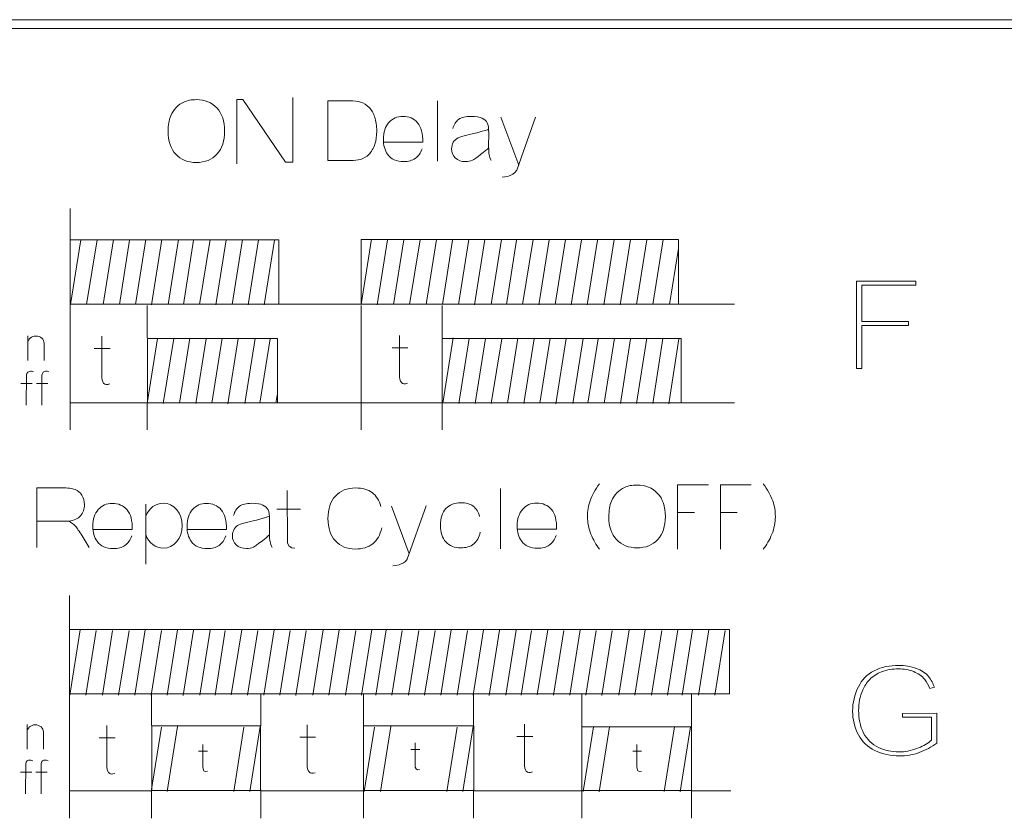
# Model space of a CAD drawing. Header units: millimetres. Extents: x 5 to 192, y 9 to 98.
# Tile 12 of 52: x 27 to 44, y 55 to 69. Entities that reach past the tile are written whole.
import ezdxf

# ---------------------------------------------------------------- set-up
doc = ezdxf.new("R2010")
doc.units = ezdxf.units.MM
doc.header["$MEASUREMENT"] = 0
doc.layers.add('Vrstva 1', color=7, linetype='Continuous')

msp = doc.modelspace()

# ---------------------------------------------------------------- linework, layer by layer
at = {"layer": 'Vrstva 1', "color": 250, "lineweight": 5}
for points in [[(22.596, 69.143), (22.596, 69.143), (77.734, 69.143), (77.734, 69.143)], [(22.619, 68.988), (22.619, 68.988), (77.756, 68.988), (77.756, 68.988)], [(34.202, 67.733), (34.202, 67.733), (34.202, 66.686), (34.202, 66.686)], [(35.3, 67.447), (35.3, 67.447), (35.612, 66.617), (35.612, 66.617)], [(27.817, 65.865), (27.817, 65.865), (27.817, 65.325), (27.817, 65.325)], [(28.003, 65.319), (28.003, 65.319), (27.824, 64.194), (27.824, 64.194)], [(28.287, 65.319), (28.287, 65.319), (28.102, 64.193), (28.102, 64.193)], [(28.568, 65.327), (28.568, 65.327), (28.388, 64.196), (28.388, 64.196)], [(28.849, 65.314), (28.849, 65.314), (28.671, 64.194), (28.671, 64.194)], [(29.13, 65.327), (29.13, 65.327), (28.95, 64.196), (28.95, 64.196)], [(29.408, 65.323), (29.408, 65.323), (29.228, 64.189), (29.228, 64.189)], [(29.699, 65.323), (29.699, 65.323), (29.52, 64.194), (29.52, 64.194)], [(29.961, 65.314), (29.961, 65.314), (29.784, 64.195), (29.784, 64.195)], [(30.247, 65.327), (30.247, 65.327), (30.063, 64.197), (30.063, 64.197)], [(30.525, 65.319), (30.525, 65.319), (30.347, 64.192), (30.347, 64.192)], [(30.81, 65.327), (30.81, 65.327), (30.63, 64.193), (30.63, 64.193)], [(31.087, 65.319), (31.087, 65.319), (30.909, 64.192), (30.909, 64.192)], [(31.365, 65.314), (31.365, 65.314), (31.187, 64.189), (31.187, 64.189)], [(33.054, 65.331), (33.054, 65.331), (32.874, 64.196), (32.874, 64.196)], [(33.331, 65.319), (33.331, 65.319), (33.152, 64.192), (33.152, 64.192)], [(33.617, 65.319), (33.617, 65.319), (33.438, 64.194), (33.438, 64.194)], [(33.901, 65.319), (33.901, 65.319), (33.716, 64.193), (33.716, 64.193)], [(34.181, 65.327), (34.181, 65.327), (34.002, 64.196), (34.002, 64.196)], [(34.462, 65.314), (34.462, 65.314), (34.285, 64.194), (34.285, 64.194)], [(34.743, 65.327), (34.743, 65.327), (34.564, 64.196), (34.564, 64.196)], [(35.022, 65.323), (35.022, 65.323), (34.842, 64.189), (34.842, 64.189)], [(35.313, 65.323), (35.313, 65.323), (35.133, 64.194), (35.133, 64.194)], [(35.575, 65.314), (35.575, 65.314), (35.398, 64.195), (35.398, 64.195)], [(35.861, 65.327), (35.861, 65.327), (35.677, 64.197), (35.677, 64.197)], [(36.139, 65.319), (36.139, 65.319), (35.961, 64.192), (35.961, 64.192)], [(36.423, 65.327), (36.423, 65.327), (36.244, 64.193), (36.244, 64.193)], [(36.701, 65.319), (36.701, 65.319), (36.523, 64.192), (36.523, 64.192)], [(36.979, 65.314), (36.979, 65.314), (36.801, 64.189), (36.801, 64.189)], [(37.272, 65.327), (37.272, 65.327), (37.093, 64.192), (37.093, 64.192)], [(37.553, 65.327), (37.553, 65.327), (37.374, 64.192), (37.374, 64.192)], [(37.84, 65.319), (37.84, 65.319), (37.661, 64.193), (37.661, 64.193)], [(38.12, 65.327), (38.12, 65.327), (37.941, 64.196), (37.941, 64.196)], [(38.387, 65.17), (38.387, 65.17), (38.231, 64.193), (38.231, 64.193)], [(27.817, 64.202), (27.817, 64.202), (27.817, 62.019), (27.817, 62.019)], [(29.157, 64.18), (29.157, 64.18), (29.157, 63.618), (29.157, 63.618)], [(31.446, 64.203), (31.446, 64.203), (32.873, 64.203), (32.873, 64.203)], [(32.872, 64.18), (32.872, 64.18), (32.872, 62.019), (32.872, 62.019)], [(34.282, 64.18), (34.282, 64.18), (34.282, 63.614), (34.282, 63.614)], [(38.387, 64.203), (38.387, 64.203), (39.359, 64.203), (39.359, 64.203)], [(27.08, 63.651), (27.08, 63.651), (27.08, 63.222), (27.08, 63.222)], [(27.363, 63.524), (27.363, 63.524), (27.363, 63.222), (27.363, 63.222)], [(29.333, 63.602), (29.333, 63.602), (29.155, 62.477), (29.155, 62.477)], [(29.617, 63.602), (29.617, 63.602), (29.433, 62.476), (29.433, 62.476)], [(29.898, 63.61), (29.898, 63.61), (29.719, 62.479), (29.719, 62.479)], [(30.179, 63.597), (30.179, 63.597), (30.001, 62.477), (30.001, 62.477)], [(30.46, 63.61), (30.46, 63.61), (30.281, 62.479), (30.281, 62.479)], [(30.738, 63.606), (30.738, 63.606), (30.558, 62.472), (30.558, 62.472)], [(31.029, 63.606), (31.029, 63.606), (30.85, 62.477), (30.85, 62.477)], [(31.292, 63.597), (31.292, 63.597), (31.115, 62.478), (31.115, 62.478)], [(34.471, 63.614), (34.471, 63.614), (34.291, 62.479), (34.291, 62.479)], [(34.748, 63.602), (34.748, 63.602), (34.569, 62.475), (34.569, 62.475)], [(35.034, 63.602), (35.034, 63.602), (34.855, 62.477), (34.855, 62.477)], [(35.318, 63.601), (35.318, 63.601), (35.133, 62.475), (35.133, 62.475)], [(35.598, 63.61), (35.598, 63.61), (35.419, 62.479), (35.419, 62.479)], [(35.879, 63.597), (35.879, 63.597), (35.702, 62.477), (35.702, 62.477)], [(36.16, 63.61), (36.16, 63.61), (35.981, 62.479), (35.981, 62.479)], [(36.438, 63.606), (36.438, 63.606), (36.259, 62.472), (36.259, 62.472)], [(36.73, 63.606), (36.73, 63.606), (36.55, 62.477), (36.55, 62.477)], [(36.992, 63.597), (36.992, 63.597), (36.815, 62.478), (36.815, 62.478)], [(37.278, 63.61), (37.278, 63.61), (37.094, 62.48), (37.094, 62.48)], [(37.556, 63.601), (37.556, 63.601), (37.378, 62.475), (37.378, 62.475)], [(37.84, 63.61), (37.84, 63.61), (37.661, 62.476), (37.661, 62.476)], [(38.118, 63.602), (38.118, 63.602), (37.94, 62.475), (37.94, 62.475)], [(38.396, 63.597), (38.396, 63.597), (38.218, 62.472), (38.218, 62.472)], [(28.235, 63.432), (28.235, 63.432), (28.511, 63.432), (28.511, 63.432)], [(33.41, 63.444), (33.41, 63.444), (33.686, 63.444), (33.686, 63.444)], [(26.962, 62.822), (26.962, 62.822), (27.159, 62.822), (27.159, 62.822)], [(27.232, 62.822), (27.232, 62.822), (27.429, 62.822), (27.429, 62.822)], [(27.828, 62.485), (27.828, 62.485), (29.158, 62.485), (29.158, 62.485)], [(29.157, 62.495), (29.157, 62.495), (29.157, 62.019), (29.157, 62.019)], [(31.416, 62.617), (31.416, 62.617), (31.393, 62.48), (31.393, 62.48)], [(31.417, 62.485), (31.417, 62.485), (34.288, 62.485), (34.288, 62.485)], [(34.282, 62.486), (34.282, 62.486), (34.282, 62.019), (34.282, 62.019)], [(38.448, 62.485), (38.448, 62.485), (39.359, 62.485), (39.359, 62.485)], [(35.295, 60.998), (35.295, 60.998), (35.295, 59.951), (35.295, 59.951)], [(29.13, 60.726), (29.13, 60.726), (29.13, 59.682), (29.13, 59.682)], [(31.408, 60.638), (31.408, 60.638), (31.822, 60.638), (31.822, 60.638)], [(33.398, 60.693), (33.398, 60.693), (33.709, 59.864), (33.709, 59.864)], [(38.374, 60.581), (38.374, 60.581), (38.666, 60.581), (38.666, 60.581)], [(39.116, 60.581), (39.116, 60.581), (39.408, 60.581), (39.408, 60.581)], [(27.803, 60.43), (27.803, 60.43), (27.243, 60.43), (27.243, 60.43)], [(27.805, 59.141), (27.805, 59.141), (27.805, 58.557), (27.805, 58.557)], [(27.993, 58.545), (27.993, 58.545), (27.813, 57.41), (27.813, 57.41)], [(28.27, 58.533), (28.27, 58.533), (28.091, 57.406), (28.091, 57.406)], [(28.555, 58.533), (28.555, 58.533), (28.377, 57.408), (28.377, 57.408)], [(28.839, 58.533), (28.839, 58.533), (28.655, 57.407), (28.655, 57.407)], [(29.12, 58.541), (29.12, 58.541), (28.94, 57.41), (28.94, 57.41)], [(29.401, 58.529), (29.401, 58.529), (29.223, 57.408), (29.223, 57.408)], [(29.682, 58.541), (29.682, 58.541), (29.502, 57.41), (29.502, 57.41)], [(29.96, 58.537), (29.96, 58.537), (29.78, 57.403), (29.78, 57.403)], [(30.251, 58.537), (30.251, 58.537), (30.072, 57.408), (30.072, 57.408)], [(30.513, 58.529), (30.513, 58.529), (30.336, 57.409), (30.336, 57.409)], [(30.8, 58.541), (30.8, 58.541), (30.615, 57.411), (30.615, 57.411)], [(31.078, 58.533), (31.078, 58.533), (30.899, 57.406), (30.899, 57.406)], [(31.362, 58.541), (31.362, 58.541), (31.183, 57.407), (31.183, 57.407)], [(31.639, 58.533), (31.639, 58.533), (31.461, 57.406), (31.461, 57.406)], [(31.918, 58.529), (31.918, 58.529), (31.74, 57.403), (31.74, 57.403)], [(32.211, 58.541), (32.211, 58.541), (32.031, 57.406), (32.031, 57.406)], [(32.492, 58.541), (32.492, 58.541), (32.312, 57.406), (32.312, 57.406)], [(32.779, 58.533), (32.779, 58.533), (32.6, 57.407), (32.6, 57.407)], [(33.059, 58.541), (33.059, 58.541), (32.879, 57.41), (32.879, 57.41)], [(33.311, 58.545), (33.311, 58.545), (33.131, 57.41), (33.131, 57.41)], [(33.588, 58.533), (33.588, 58.533), (33.409, 57.406), (33.409, 57.406)], [(33.874, 58.533), (33.874, 58.533), (33.695, 57.408), (33.695, 57.408)], [(34.158, 58.533), (34.158, 58.533), (33.973, 57.407), (33.973, 57.407)], [(34.438, 58.541), (34.438, 58.541), (34.259, 57.41), (34.259, 57.41)], [(34.719, 58.529), (34.719, 58.529), (34.542, 57.408), (34.542, 57.408)], [(35, 58.541), (35, 58.541), (34.821, 57.41), (34.821, 57.41)], [(35.278, 58.537), (35.278, 58.537), (35.099, 57.403), (35.099, 57.403)], [(35.57, 58.537), (35.57, 58.537), (35.39, 57.408), (35.39, 57.408)], [(35.832, 58.529), (35.832, 58.529), (35.655, 57.409), (35.655, 57.409)], [(36.118, 58.541), (36.118, 58.541), (35.934, 57.411), (35.934, 57.411)], [(36.396, 58.533), (36.396, 58.533), (36.218, 57.406), (36.218, 57.406)], [(36.68, 58.541), (36.68, 58.541), (36.501, 57.407), (36.501, 57.407)], [(36.958, 58.533), (36.958, 58.533), (36.78, 57.406), (36.78, 57.406)], [(37.236, 58.529), (37.236, 58.529), (37.058, 57.403), (37.058, 57.403)], [(37.529, 58.541), (37.529, 58.541), (37.35, 57.406), (37.35, 57.406)], [(37.81, 58.541), (37.81, 58.541), (37.631, 57.406), (37.631, 57.406)], [(38.097, 58.533), (38.097, 58.533), (37.918, 57.407), (37.918, 57.407)], [(38.377, 58.541), (38.377, 58.541), (38.198, 57.41), (38.198, 57.41)], [(38.632, 58.541), (38.632, 58.541), (38.453, 57.406), (38.453, 57.406)], [(38.913, 58.541), (38.913, 58.541), (38.734, 57.406), (38.734, 57.406)], [(39.2, 58.533), (39.2, 58.533), (39.022, 57.407), (39.022, 57.407)], [(27.805, 57.433), (27.805, 57.433), (27.805, 55.268), (27.805, 55.268)], [(29.232, 57.429), (29.232, 57.429), (29.232, 56.879), (29.232, 56.879)], [(31.128, 57.429), (31.128, 57.429), (31.128, 56.877), (31.128, 56.877)], [(32.916, 57.429), (32.916, 57.429), (32.916, 56.879), (32.916, 56.879)], [(34.826, 57.429), (34.826, 57.429), (34.826, 56.874), (34.826, 56.874)], [(36.711, 57.429), (36.711, 57.429), (36.711, 56.86), (36.711, 56.86)], [(38.615, 57.429), (38.615, 57.429), (38.615, 56.859), (38.615, 56.859)], [(27.069, 56.896), (27.069, 56.896), (27.069, 56.467), (27.069, 56.467)], [(29.401, 56.854), (29.401, 56.854), (29.223, 55.733), (29.223, 55.733)], [(29.682, 56.866), (29.682, 56.866), (29.502, 55.735), (29.502, 55.735)], [(30.837, 56.854), (30.837, 56.854), (30.659, 55.733), (30.659, 55.733)], [(31.118, 56.866), (31.118, 56.866), (30.938, 55.735), (30.938, 55.735)], [(33.106, 56.854), (33.106, 56.854), (32.928, 55.733), (32.928, 55.733)], [(33.387, 56.866), (33.387, 56.866), (33.207, 55.735), (33.207, 55.735)], [(34.542, 56.854), (34.542, 56.854), (34.364, 55.733), (34.364, 55.733)], [(34.822, 56.866), (34.822, 56.866), (34.643, 55.735), (34.643, 55.735)], [(36.91, 56.86), (36.91, 56.86), (36.732, 55.733), (36.732, 55.733)], [(37.188, 56.856), (37.188, 56.856), (37.01, 55.73), (37.01, 55.73)], [(38.317, 56.86), (38.317, 56.86), (38.139, 55.733), (38.139, 55.733)], [(38.595, 56.856), (38.595, 56.856), (38.417, 55.73), (38.417, 55.73)], [(27.352, 56.77), (27.352, 56.77), (27.352, 56.467), (27.352, 56.467)], [(28.322, 56.666), (28.322, 56.666), (28.597, 56.666), (28.597, 56.666)], [(31.805, 56.679), (31.805, 56.679), (32.081, 56.679), (32.081, 56.679)], [(35.58, 56.69), (35.58, 56.69), (35.856, 56.69), (35.856, 56.69)], [(30.049, 56.432), (30.049, 56.432), (30.203, 56.432), (30.203, 56.432)], [(33.738, 56.462), (33.738, 56.462), (33.892, 56.462), (33.892, 56.462)], [(37.593, 56.432), (37.593, 56.432), (37.747, 56.432), (37.747, 56.432)], [(26.951, 56.068), (26.951, 56.068), (27.148, 56.068), (27.148, 56.068)], [(27.221, 56.068), (27.221, 56.068), (27.418, 56.068), (27.418, 56.068)], [(27.805, 55.748), (27.805, 55.748), (29.223, 55.748), (29.223, 55.748)], [(29.232, 55.745), (29.232, 55.745), (29.232, 55.268), (29.232, 55.268)], [(31.124, 55.748), (31.124, 55.748), (32.919, 55.748), (32.919, 55.748)], [(31.128, 55.76), (31.128, 55.76), (31.128, 55.268), (31.128, 55.268)], [(32.916, 55.745), (32.916, 55.745), (32.916, 55.268), (32.916, 55.268)], [(34.826, 55.76), (34.826, 55.76), (34.826, 55.268), (34.826, 55.268)], [(34.829, 55.748), (34.829, 55.748), (36.715, 55.748), (36.715, 55.748)], [(36.711, 55.745), (36.711, 55.745), (36.711, 55.268), (36.711, 55.268)], [(38.615, 55.748), (38.615, 55.748), (39.298, 55.748), (39.298, 55.748)], [(38.615, 55.741), (38.615, 55.741), (38.615, 55.268), (38.615, 55.268)]]:
    msp.add_open_spline(points, degree=3, dxfattribs=at)
for points, knots in [([(30.715, 66.637), (30.715, 66.637), (30.715, 67.754), (30.715, 67.754), (30.715, 67.754), (30.715, 67.754), (30.819, 67.754), (30.819, 67.754), (30.819, 67.754), (30.819, 67.754), (31.56, 66.667), (31.56, 66.667), (31.56, 66.667), (31.56, 66.667), (31.689, 66.667), (31.689, 66.667), (31.689, 66.667), (31.689, 66.667), (31.689, 67.791), (31.689, 67.791)], [0, 0, 0, 0, 0.2, 0.2, 0.2, 0.2, 0.4, 0.4, 0.4, 0.4, 0.6, 0.6, 0.6, 0.6, 0.8, 0.8, 0.8, 0.8, 1, 1, 1, 1]), ([(29.519, 67.202), (29.519, 67.309), (29.534, 67.399), (29.565, 67.472), (29.565, 67.472), (29.588, 67.526), (29.62, 67.574), (29.659, 67.617), (29.659, 67.617), (29.699, 67.66), (29.743, 67.691), (29.79, 67.712), (29.79, 67.712), (29.853, 67.74), (29.926, 67.754), (30.009, 67.754), (30.009, 67.754), (30.158, 67.754), (30.277, 67.706), (30.367, 67.609), (30.367, 67.609), (30.456, 67.513), (30.501, 67.379), (30.501, 67.207), (30.501, 67.207), (30.501, 67.036), (30.457, 66.903), (30.368, 66.807), (30.368, 66.807), (30.279, 66.711), (30.16, 66.662), (30.011, 66.662), (30.011, 66.662), (29.861, 66.662), (29.741, 66.71), (29.652, 66.806), (29.652, 66.806), (29.563, 66.902), (29.519, 67.034), (29.519, 67.202)], [0, 0, 0, 0, 0.1, 0.1, 0.1, 0.1, 0.2, 0.2, 0.2, 0.2, 0.3, 0.3, 0.3, 0.3, 0.4, 0.4, 0.4, 0.4, 0.5, 0.5, 0.5, 0.5, 0.6, 0.6, 0.6, 0.6, 0.7, 0.7, 0.7, 0.7, 0.8, 0.8, 0.8, 0.8, 0.9, 0.9, 0.9, 0.9, 1, 1, 1, 1]), ([(32.295, 67.733), (32.295, 67.733), (32.669, 67.733), (32.669, 67.733), (32.669, 67.733), (32.753, 67.733), (32.817, 67.726), (32.862, 67.713), (32.862, 67.713), (32.921, 67.695), (32.972, 67.663), (33.014, 67.617), (33.014, 67.617), (33.057, 67.572), (33.089, 67.516), (33.111, 67.449), (33.111, 67.449), (33.133, 67.383), (33.144, 67.301), (33.144, 67.204), (33.144, 67.204), (33.144, 67.119), (33.134, 67.045), (33.113, 66.983), (33.113, 66.983), (33.088, 66.908), (33.052, 66.847), (33.005, 66.8), (33.005, 66.8), (32.969, 66.764), (32.921, 66.737), (32.861, 66.717), (32.861, 66.717), (32.816, 66.702), (32.756, 66.695), (32.68, 66.695), (32.68, 66.695), (32.68, 66.695), (32.295, 66.695), (32.295, 66.695), (32.295, 66.695), (32.295, 66.695), (32.295, 67.733), (32.295, 67.733)], [0, 0, 0, 0, 0.090909, 0.090909, 0.090909, 0.090909, 0.181818, 0.181818, 0.181818, 0.181818, 0.272727, 0.272727, 0.272727, 0.272727, 0.363636, 0.363636, 0.363636, 0.363636, 0.454545, 0.454545, 0.454545, 0.454545, 0.545455, 0.545455, 0.545455, 0.545455, 0.636364, 0.636364, 0.636364, 0.636364, 0.727273, 0.727273, 0.727273, 0.727273, 0.818182, 0.818182, 0.818182, 0.818182, 0.909091, 0.909091, 0.909091, 0.909091, 1, 1, 1, 1]), ([(33.935, 66.901), (33.91, 66.828), (33.87, 66.773), (33.817, 66.735), (33.817, 66.735), (33.763, 66.697), (33.696, 66.678), (33.615, 66.678), (33.615, 66.678), (33.488, 66.678), (33.393, 66.721), (33.332, 66.806), (33.332, 66.806), (33.284, 66.875), (33.26, 66.961), (33.26, 67.065), (33.26, 67.065), (33.26, 67.19), (33.291, 67.288), (33.355, 67.358), (33.355, 67.358), (33.418, 67.429), (33.499, 67.464), (33.596, 67.464), (33.596, 67.464), (33.705, 67.464), (33.791, 67.427), (33.854, 67.353), (33.854, 67.353), (33.917, 67.279), (33.948, 67.166), (33.945, 67.014), (33.945, 67.014), (33.945, 67.014), (33.261, 67.014), (33.261, 67.014)], [0, 0, 0, 0, 0.111111, 0.111111, 0.111111, 0.111111, 0.222222, 0.222222, 0.222222, 0.222222, 0.333333, 0.333333, 0.333333, 0.333333, 0.444444, 0.444444, 0.444444, 0.444444, 0.555556, 0.555556, 0.555556, 0.555556, 0.666667, 0.666667, 0.666667, 0.666667, 0.777778, 0.777778, 0.777778, 0.777778, 0.888889, 0.888889, 0.888889, 0.888889, 1, 1, 1, 1]), ([(34.465, 67.25), (34.485, 67.323), (34.519, 67.376), (34.567, 67.412), (34.567, 67.412), (34.616, 67.446), (34.687, 67.464), (34.783, 67.464), (34.783, 67.464), (34.869, 67.464), (34.934, 67.453), (34.976, 67.432), (34.976, 67.432), (35.018, 67.411), (35.048, 67.385), (35.066, 67.352), (35.066, 67.352), (35.083, 67.32), (35.091, 67.261), (35.091, 67.174), (35.091, 67.174), (35.091, 67.174), (35.089, 66.942), (35.089, 66.942), (35.089, 66.942), (35.089, 66.876), (35.092, 66.827), (35.099, 66.796), (35.099, 66.796), (35.105, 66.765), (35.117, 66.731), (35.134, 66.695)], [0, 0, 0, 0, 0.125, 0.125, 0.125, 0.125, 0.25, 0.25, 0.25, 0.25, 0.375, 0.375, 0.375, 0.375, 0.5, 0.5, 0.5, 0.5, 0.625, 0.625, 0.625, 0.625, 0.75, 0.75, 0.75, 0.75, 0.875, 0.875, 0.875, 0.875, 1, 1, 1, 1]), ([(35.904, 67.452), (35.904, 67.452), (35.578, 66.527), (35.578, 66.527), (35.578, 66.527), (35.578, 66.527), (35.547, 66.486), (35.547, 66.486), (35.547, 66.486), (35.547, 66.486), (35.512, 66.459), (35.512, 66.459), (35.512, 66.459), (35.512, 66.459), (35.473, 66.442), (35.473, 66.442), (35.473, 66.442), (35.473, 66.442), (35.435, 66.427), (35.435, 66.427), (35.435, 66.427), (35.435, 66.427), (35.373, 66.415), (35.373, 66.415), (35.373, 66.415), (35.373, 66.415), (35.326, 66.41), (35.326, 66.41)], [0, 0, 0, 0, 0.142857, 0.142857, 0.142857, 0.142857, 0.285714, 0.285714, 0.285714, 0.285714, 0.428571, 0.428571, 0.428571, 0.428571, 0.571429, 0.571429, 0.571429, 0.571429, 0.714286, 0.714286, 0.714286, 0.714286, 0.857143, 0.857143, 0.857143, 0.857143, 1, 1, 1, 1]), ([(35.087, 66.914), (35.054, 66.881), (34.847, 66.719), (34.81, 66.703), (34.81, 66.703), (34.772, 66.686), (34.732, 66.678), (34.689, 66.678), (34.689, 66.678), (34.613, 66.678), (34.554, 66.699), (34.51, 66.741), (34.51, 66.741), (34.467, 66.783), (34.445, 66.836), (34.445, 66.9), (34.445, 66.9), (34.445, 66.943), (34.455, 66.981), (34.475, 67.014), (34.475, 67.014), (34.495, 67.047), (34.522, 67.073), (34.558, 67.09), (34.558, 67.09), (34.594, 67.108), (34.645, 67.124), (34.712, 67.137), (34.712, 67.137), (34.803, 67.154), (35.054, 67.224), (35.089, 67.239)], [0, 0, 0, 0, 0.125, 0.125, 0.125, 0.125, 0.25, 0.25, 0.25, 0.25, 0.375, 0.375, 0.375, 0.375, 0.5, 0.5, 0.5, 0.5, 0.625, 0.625, 0.625, 0.625, 0.75, 0.75, 0.75, 0.75, 0.875, 0.875, 0.875, 0.875, 1, 1, 1, 1]), ([(27.817, 64.2), (27.817, 64.2), (31.441, 64.2), (31.441, 64.2), (31.441, 64.2), (31.441, 64.2), (31.441, 65.319), (31.441, 65.319), (31.441, 65.319), (31.441, 65.319), (27.817, 65.319), (27.817, 65.319), (27.817, 65.319), (27.817, 65.319), (27.817, 64.2), (27.817, 64.2)], [0, 0, 0, 0, 0.25, 0.25, 0.25, 0.25, 0.5, 0.5, 0.5, 0.5, 0.75, 0.75, 0.75, 0.75, 1, 1, 1, 1]), ([(32.872, 64.203), (32.872, 64.203), (38.386, 64.203), (38.386, 64.203), (38.386, 64.203), (38.386, 64.203), (38.386, 65.322), (38.386, 65.322), (38.386, 65.322), (38.386, 65.322), (32.872, 65.322), (32.872, 65.322), (32.872, 65.322), (32.872, 65.322), (32.872, 64.203), (32.872, 64.203)], [0, 0, 0, 0, 0.25, 0.25, 0.25, 0.25, 0.5, 0.5, 0.5, 0.5, 0.75, 0.75, 0.75, 0.75, 1, 1, 1, 1]), ([(41.48, 63.083), (41.48, 63.083), (41.577, 63.083), (41.577, 63.083), (41.577, 63.083), (41.577, 63.083), (41.577, 63.83), (41.577, 63.83), (41.577, 63.83), (41.577, 63.83), (42.386, 63.83), (42.386, 63.83), (42.386, 63.83), (42.386, 63.83), (42.386, 63.899), (42.386, 63.899), (42.386, 63.899), (42.386, 63.899), (41.577, 63.899), (41.577, 63.899), (41.577, 63.899), (41.577, 63.899), (41.577, 64.533), (41.577, 64.533), (41.577, 64.533), (41.577, 64.533), (42.511, 64.533), (42.511, 64.533), (42.511, 64.533), (42.511, 64.533), (42.511, 64.602), (42.511, 64.602), (42.511, 64.602), (42.511, 64.602), (41.48, 64.602), (41.48, 64.602), (41.48, 64.602), (41.48, 64.602), (41.48, 63.083), (41.48, 63.083)], [0, 0, 0, 0, 0.1, 0.1, 0.1, 0.1, 0.2, 0.2, 0.2, 0.2, 0.3, 0.3, 0.3, 0.3, 0.4, 0.4, 0.4, 0.4, 0.5, 0.5, 0.5, 0.5, 0.6, 0.6, 0.6, 0.6, 0.7, 0.7, 0.7, 0.7, 0.8, 0.8, 0.8, 0.8, 0.9, 0.9, 0.9, 0.9, 1, 1, 1, 1]), ([(33.54, 63.657), (33.54, 63.657), (33.54, 62.977), (33.54, 62.977), (33.54, 62.977), (33.54, 62.854), (33.58, 62.785), (33.681, 62.827)], [0, 0, 0, 0, 0.5, 0.5, 0.5, 0.5, 1, 1, 1, 1]), ([(27.08, 63.52), (27.08, 63.59), (27.144, 63.647), (27.222, 63.647), (27.222, 63.647), (27.3, 63.647), (27.363, 63.59), (27.363, 63.52)], [0, 0, 0, 0, 0.5, 0.5, 0.5, 0.5, 1, 1, 1, 1]), ([(28.365, 63.645), (28.365, 63.645), (28.365, 62.964), (28.365, 62.964), (28.365, 62.964), (28.365, 62.842), (28.405, 62.773), (28.507, 62.814)], [0, 0, 0, 0, 0.5, 0.5, 0.5, 0.5, 1, 1, 1, 1]), ([(29.158, 62.485), (29.158, 62.485), (31.417, 62.485), (31.417, 62.485), (31.417, 62.485), (31.417, 62.485), (31.417, 63.604), (31.417, 63.604), (31.417, 63.604), (31.417, 63.604), (29.158, 63.604), (29.158, 63.604), (29.158, 63.604), (29.158, 63.604), (29.158, 62.485), (29.158, 62.485)], [0, 0, 0, 0, 0.25, 0.25, 0.25, 0.25, 0.5, 0.5, 0.5, 0.5, 0.75, 0.75, 0.75, 0.75, 1, 1, 1, 1]), ([(34.284, 62.485), (34.284, 62.485), (38.436, 62.485), (38.436, 62.485), (38.436, 62.485), (38.436, 62.485), (38.436, 63.604), (38.436, 63.604), (38.436, 63.604), (38.436, 63.604), (34.284, 63.604), (34.284, 63.604), (34.284, 63.604), (34.284, 63.604), (34.284, 62.485), (34.284, 62.485)], [0, 0, 0, 0, 0.25, 0.25, 0.25, 0.25, 0.5, 0.5, 0.5, 0.5, 0.75, 0.75, 0.75, 0.75, 1, 1, 1, 1]), ([(27.052, 62.446), (27.052, 62.446), (27.056, 62.969), (27.056, 62.969), (27.056, 62.969), (27.056, 62.969), (27.063, 62.996), (27.063, 62.996), (27.063, 62.996), (27.063, 62.996), (27.079, 63.019), (27.079, 63.019), (27.079, 63.019), (27.079, 63.019), (27.102, 63.03), (27.102, 63.03), (27.102, 63.03), (27.102, 63.03), (27.125, 63.034), (27.125, 63.034), (27.125, 63.034), (27.125, 63.034), (27.145, 63.034), (27.145, 63.034), (27.145, 63.034), (27.145, 63.034), (27.178, 63.023), (27.178, 63.023)], [0, 0, 0, 0, 0.142857, 0.142857, 0.142857, 0.142857, 0.285714, 0.285714, 0.285714, 0.285714, 0.428571, 0.428571, 0.428571, 0.428571, 0.571429, 0.571429, 0.571429, 0.571429, 0.714286, 0.714286, 0.714286, 0.714286, 0.857143, 0.857143, 0.857143, 0.857143, 1, 1, 1, 1]), ([(27.322, 62.446), (27.322, 62.446), (27.326, 62.969), (27.326, 62.969), (27.326, 62.969), (27.326, 62.969), (27.333, 62.996), (27.333, 62.996), (27.333, 62.996), (27.333, 62.996), (27.349, 63.019), (27.349, 63.019), (27.349, 63.019), (27.349, 63.019), (27.372, 63.03), (27.372, 63.03), (27.372, 63.03), (27.372, 63.03), (27.395, 63.034), (27.395, 63.034), (27.395, 63.034), (27.395, 63.034), (27.415, 63.034), (27.415, 63.034), (27.415, 63.034), (27.415, 63.034), (27.448, 63.023), (27.448, 63.023)], [0, 0, 0, 0, 0.142857, 0.142857, 0.142857, 0.142857, 0.285714, 0.285714, 0.285714, 0.285714, 0.428571, 0.428571, 0.428571, 0.428571, 0.571429, 0.571429, 0.571429, 0.571429, 0.714286, 0.714286, 0.714286, 0.714286, 0.857143, 0.857143, 0.857143, 0.857143, 1, 1, 1, 1]), ([(27.236, 59.972), (27.236, 59.972), (27.236, 61.01), (27.236, 61.01), (27.236, 61.01), (27.236, 61.01), (27.667, 61.01), (27.667, 61.01), (27.667, 61.01), (27.775, 61.01), (27.853, 61), (27.902, 60.982), (27.902, 60.982), (27.951, 60.963), (27.991, 60.93), (28.02, 60.882), (28.02, 60.882), (28.05, 60.835), (28.064, 60.78), (28.064, 60.719), (28.064, 60.719), (28.064, 60.641), (28.042, 60.576), (27.997, 60.526), (27.997, 60.526), (27.953, 60.475), (27.886, 60.443), (27.797, 60.43), (27.797, 60.43), (27.841, 60.403), (27.878, 60.374), (27.907, 60.343), (27.907, 60.343), (27.935, 60.311), (27.974, 60.255), (28.023, 60.174), (28.023, 60.174), (28.023, 60.174), (28.147, 59.972), (28.147, 59.972)], [0, 0, 0, 0, 0.1, 0.1, 0.1, 0.1, 0.2, 0.2, 0.2, 0.2, 0.3, 0.3, 0.3, 0.3, 0.4, 0.4, 0.4, 0.4, 0.5, 0.5, 0.5, 0.5, 0.6, 0.6, 0.6, 0.6, 0.7, 0.7, 0.7, 0.7, 0.8, 0.8, 0.8, 0.8, 0.9, 0.9, 0.9, 0.9, 1, 1, 1, 1]), ([(31.59, 60.963), (31.59, 60.963), (31.593, 60.046), (31.593, 60.046), (31.593, 60.046), (31.593, 60.046), (31.62, 59.999), (31.62, 59.999), (31.62, 59.999), (31.62, 59.999), (31.667, 59.967), (31.667, 59.967), (31.667, 59.967), (31.667, 59.967), (31.721, 59.959), (31.721, 59.959)], [0, 0, 0, 0, 0.25, 0.25, 0.25, 0.25, 0.5, 0.5, 0.5, 0.5, 0.75, 0.75, 0.75, 0.75, 1, 1, 1, 1]), ([(33.231, 60.313), (33.205, 60.192), (33.153, 60.101), (33.077, 60.039), (33.077, 60.039), (33.001, 59.977), (32.9, 59.946), (32.772, 59.946), (32.772, 59.946), (32.627, 59.946), (32.512, 59.993), (32.426, 60.087), (32.426, 60.087), (32.34, 60.18), (32.297, 60.31), (32.297, 60.476), (32.297, 60.476), (32.297, 60.643), (32.34, 60.774), (32.426, 60.867), (32.426, 60.867), (32.513, 60.961), (32.63, 61.007), (32.777, 61.007), (32.777, 61.007), (32.898, 61.007), (32.994, 60.981), (33.065, 60.927), (33.065, 60.927), (33.136, 60.874), (33.187, 60.793), (33.218, 60.684)], [0, 0, 0, 0, 0.125, 0.125, 0.125, 0.125, 0.25, 0.25, 0.25, 0.25, 0.375, 0.375, 0.375, 0.375, 0.5, 0.5, 0.5, 0.5, 0.625, 0.625, 0.625, 0.625, 0.75, 0.75, 0.75, 0.75, 0.875, 0.875, 0.875, 0.875, 1, 1, 1, 1]), ([(37.016, 59.945), (36.957, 60.019), (36.908, 60.105), (36.867, 60.204), (36.867, 60.204), (36.827, 60.304), (36.807, 60.406), (36.807, 60.513), (36.807, 60.513), (36.807, 60.606), (36.822, 60.696), (36.852, 60.782), (36.852, 60.782), (36.887, 60.881), (36.942, 60.981), (37.016, 61.079)], [0, 0, 0, 0, 0.25, 0.25, 0.25, 0.25, 0.5, 0.5, 0.5, 0.5, 0.75, 0.75, 0.75, 0.75, 1, 1, 1, 1]), ([(37.178, 60.506), (37.178, 60.614), (37.193, 60.704), (37.224, 60.777), (37.224, 60.777), (37.247, 60.831), (37.279, 60.879), (37.319, 60.922), (37.319, 60.922), (37.358, 60.964), (37.402, 60.996), (37.449, 61.017), (37.449, 61.017), (37.513, 61.045), (37.585, 61.058), (37.668, 61.058), (37.668, 61.058), (37.817, 61.058), (37.936, 61.01), (38.026, 60.914), (38.026, 60.914), (38.115, 60.817), (38.16, 60.683), (38.16, 60.511), (38.16, 60.511), (38.16, 60.341), (38.116, 60.208), (38.027, 60.111), (38.027, 60.111), (37.938, 60.015), (37.819, 59.967), (37.671, 59.967), (37.671, 59.967), (37.52, 59.967), (37.4, 60.015), (37.311, 60.11), (37.311, 60.11), (37.222, 60.206), (37.178, 60.338), (37.178, 60.506)], [0, 0, 0, 0, 0.1, 0.1, 0.1, 0.1, 0.2, 0.2, 0.2, 0.2, 0.3, 0.3, 0.3, 0.3, 0.4, 0.4, 0.4, 0.4, 0.5, 0.5, 0.5, 0.5, 0.6, 0.6, 0.6, 0.6, 0.7, 0.7, 0.7, 0.7, 0.8, 0.8, 0.8, 0.8, 0.9, 0.9, 0.9, 0.9, 1, 1, 1, 1]), ([(38.374, 59.942), (38.374, 59.942), (38.374, 61.059), (38.374, 61.059), (38.374, 61.059), (38.374, 61.059), (38.91, 61.061), (38.91, 61.061)], [0, 0, 0, 0, 0.5, 0.5, 0.5, 0.5, 1, 1, 1, 1]), ([(39.116, 59.942), (39.116, 59.942), (39.116, 61.059), (39.116, 61.059), (39.116, 61.059), (39.116, 61.059), (39.652, 61.061), (39.652, 61.061)], [0, 0, 0, 0, 0.5, 0.5, 0.5, 0.5, 1, 1, 1, 1]), ([(39.862, 59.945), (39.921, 60.019), (39.97, 60.105), (40.011, 60.204), (40.011, 60.204), (40.051, 60.304), (40.072, 60.406), (40.072, 60.513), (40.072, 60.513), (40.072, 60.606), (40.057, 60.696), (40.026, 60.782), (40.026, 60.782), (39.991, 60.881), (39.936, 60.981), (39.862, 61.079)], [0, 0, 0, 0, 0.25, 0.25, 0.25, 0.25, 0.5, 0.5, 0.5, 0.5, 0.75, 0.75, 0.75, 0.75, 1, 1, 1, 1]), ([(34.943, 60.238), (34.923, 60.148), (34.885, 60.08), (34.829, 60.035), (34.829, 60.035), (34.773, 59.989), (34.697, 59.966), (34.603, 59.966), (34.603, 59.966), (34.496, 59.966), (34.41, 60.001), (34.346, 60.07), (34.346, 60.07), (34.282, 60.139), (34.251, 60.235), (34.251, 60.358), (34.251, 60.358), (34.251, 60.482), (34.283, 60.579), (34.347, 60.648), (34.347, 60.648), (34.411, 60.717), (34.497, 60.752), (34.606, 60.752), (34.606, 60.752), (34.696, 60.752), (34.767, 60.732), (34.819, 60.693), (34.819, 60.693), (34.872, 60.653), (34.91, 60.593), (34.933, 60.512)], [0, 0, 0, 0, 0.125, 0.125, 0.125, 0.125, 0.25, 0.25, 0.25, 0.25, 0.375, 0.375, 0.375, 0.375, 0.5, 0.5, 0.5, 0.5, 0.625, 0.625, 0.625, 0.625, 0.75, 0.75, 0.75, 0.75, 0.875, 0.875, 0.875, 0.875, 1, 1, 1, 1]), ([(28.886, 60.176), (28.861, 60.103), (28.821, 60.048), (28.768, 60.01), (28.768, 60.01), (28.714, 59.972), (28.647, 59.953), (28.566, 59.953), (28.566, 59.953), (28.439, 59.953), (28.344, 59.996), (28.283, 60.081), (28.283, 60.081), (28.235, 60.15), (28.211, 60.236), (28.211, 60.34), (28.211, 60.34), (28.211, 60.465), (28.242, 60.562), (28.306, 60.633), (28.306, 60.633), (28.369, 60.704), (28.45, 60.739), (28.547, 60.739), (28.547, 60.739), (28.656, 60.739), (28.742, 60.702), (28.805, 60.628), (28.805, 60.628), (28.868, 60.554), (28.899, 60.441), (28.896, 60.288), (28.896, 60.288), (28.896, 60.288), (28.212, 60.288), (28.212, 60.288)], [0, 0, 0, 0, 0.111111, 0.111111, 0.111111, 0.111111, 0.222222, 0.222222, 0.222222, 0.222222, 0.333333, 0.333333, 0.333333, 0.333333, 0.444444, 0.444444, 0.444444, 0.444444, 0.555556, 0.555556, 0.555556, 0.555556, 0.666667, 0.666667, 0.666667, 0.666667, 0.777778, 0.777778, 0.777778, 0.777778, 0.888889, 0.888889, 0.888889, 0.888889, 1, 1, 1, 1]), ([(29.134, 60.518), (29.188, 60.656), (29.305, 60.744), (29.434, 60.744), (29.434, 60.744), (29.617, 60.744), (29.765, 60.569), (29.765, 60.353), (29.765, 60.353), (29.765, 60.137), (29.617, 59.961), (29.434, 59.961), (29.434, 59.961), (29.301, 59.961), (29.181, 60.055), (29.129, 60.2)], [0, 0, 0, 0, 0.25, 0.25, 0.25, 0.25, 0.5, 0.5, 0.5, 0.5, 0.75, 0.75, 0.75, 0.75, 1, 1, 1, 1]), ([(30.522, 60.176), (30.497, 60.103), (30.458, 60.048), (30.404, 60.01), (30.404, 60.01), (30.351, 59.972), (30.283, 59.953), (30.203, 59.953), (30.203, 59.953), (30.075, 59.953), (29.981, 59.996), (29.92, 60.081), (29.92, 60.081), (29.871, 60.15), (29.847, 60.236), (29.847, 60.34), (29.847, 60.34), (29.847, 60.465), (29.879, 60.562), (29.942, 60.633), (29.942, 60.633), (30.006, 60.704), (30.086, 60.739), (30.183, 60.739), (30.183, 60.739), (30.293, 60.739), (30.379, 60.702), (30.442, 60.628), (30.442, 60.628), (30.505, 60.554), (30.535, 60.441), (30.532, 60.288), (30.532, 60.288), (30.532, 60.288), (29.848, 60.288), (29.848, 60.288)], [0, 0, 0, 0, 0.111111, 0.111111, 0.111111, 0.111111, 0.222222, 0.222222, 0.222222, 0.222222, 0.333333, 0.333333, 0.333333, 0.333333, 0.444444, 0.444444, 0.444444, 0.444444, 0.555556, 0.555556, 0.555556, 0.555556, 0.666667, 0.666667, 0.666667, 0.666667, 0.777778, 0.777778, 0.777778, 0.777778, 0.888889, 0.888889, 0.888889, 0.888889, 1, 1, 1, 1]), ([(30.656, 60.528), (30.676, 60.6), (30.71, 60.654), (30.758, 60.689), (30.758, 60.689), (30.807, 60.724), (30.878, 60.741), (30.973, 60.741), (30.973, 60.741), (31.06, 60.741), (31.125, 60.731), (31.167, 60.71), (31.167, 60.71), (31.209, 60.689), (31.239, 60.662), (31.256, 60.63), (31.256, 60.63), (31.274, 60.597), (31.282, 60.538), (31.282, 60.452), (31.282, 60.452), (31.282, 60.452), (31.28, 60.219), (31.28, 60.219), (31.28, 60.219), (31.28, 60.153), (31.283, 60.105), (31.29, 60.073), (31.29, 60.073), (31.296, 60.042), (31.308, 60.008), (31.325, 59.972)], [0, 0, 0, 0, 0.125, 0.125, 0.125, 0.125, 0.25, 0.25, 0.25, 0.25, 0.375, 0.375, 0.375, 0.375, 0.5, 0.5, 0.5, 0.5, 0.625, 0.625, 0.625, 0.625, 0.75, 0.75, 0.75, 0.75, 0.875, 0.875, 0.875, 0.875, 1, 1, 1, 1]), ([(34.002, 60.698), (34.002, 60.698), (33.676, 59.773), (33.676, 59.773), (33.676, 59.773), (33.676, 59.773), (33.645, 59.732), (33.645, 59.732), (33.645, 59.732), (33.645, 59.732), (33.609, 59.705), (33.609, 59.705), (33.609, 59.705), (33.609, 59.705), (33.571, 59.688), (33.571, 59.688), (33.571, 59.688), (33.571, 59.688), (33.533, 59.673), (33.533, 59.673), (33.533, 59.673), (33.533, 59.673), (33.471, 59.661), (33.471, 59.661), (33.471, 59.661), (33.471, 59.661), (33.424, 59.656), (33.424, 59.656)], [0, 0, 0, 0, 0.142857, 0.142857, 0.142857, 0.142857, 0.285714, 0.285714, 0.285714, 0.285714, 0.428571, 0.428571, 0.428571, 0.428571, 0.571429, 0.571429, 0.571429, 0.571429, 0.714286, 0.714286, 0.714286, 0.714286, 0.857143, 0.857143, 0.857143, 0.857143, 1, 1, 1, 1]), ([(36.26, 60.182), (36.235, 60.109), (36.196, 60.054), (36.142, 60.016), (36.142, 60.016), (36.089, 59.978), (36.021, 59.959), (35.941, 59.959), (35.941, 59.959), (35.813, 59.959), (35.719, 60.001), (35.658, 60.087), (35.658, 60.087), (35.609, 60.155), (35.585, 60.242), (35.585, 60.346), (35.585, 60.346), (35.585, 60.471), (35.617, 60.568), (35.681, 60.639), (35.681, 60.639), (35.744, 60.709), (35.824, 60.745), (35.922, 60.745), (35.922, 60.745), (36.031, 60.745), (36.117, 60.708), (36.18, 60.634), (36.18, 60.634), (36.243, 60.56), (36.273, 60.447), (36.27, 60.294), (36.27, 60.294), (36.27, 60.294), (35.586, 60.294), (35.586, 60.294)], [0, 0, 0, 0, 0.111111, 0.111111, 0.111111, 0.111111, 0.222222, 0.222222, 0.222222, 0.222222, 0.333333, 0.333333, 0.333333, 0.333333, 0.444444, 0.444444, 0.444444, 0.444444, 0.555556, 0.555556, 0.555556, 0.555556, 0.666667, 0.666667, 0.666667, 0.666667, 0.777778, 0.777778, 0.777778, 0.777778, 0.888889, 0.888889, 0.888889, 0.888889, 1, 1, 1, 1]), ([(31.278, 60.191), (31.245, 60.158), (31.038, 59.997), (31.001, 59.98), (31.001, 59.98), (30.963, 59.964), (30.923, 59.956), (30.88, 59.956), (30.88, 59.956), (30.804, 59.956), (30.745, 59.977), (30.701, 60.018), (30.701, 60.018), (30.658, 60.06), (30.636, 60.114), (30.636, 60.178), (30.636, 60.178), (30.636, 60.22), (30.646, 60.258), (30.666, 60.291), (30.666, 60.291), (30.685, 60.325), (30.713, 60.35), (30.749, 60.368), (30.749, 60.368), (30.784, 60.385), (30.836, 60.401), (30.903, 60.414), (30.903, 60.414), (30.994, 60.432), (31.245, 60.502), (31.28, 60.517)], [0, 0, 0, 0, 0.125, 0.125, 0.125, 0.125, 0.25, 0.25, 0.25, 0.25, 0.375, 0.375, 0.375, 0.375, 0.5, 0.5, 0.5, 0.5, 0.625, 0.625, 0.625, 0.625, 0.75, 0.75, 0.75, 0.75, 0.875, 0.875, 0.875, 0.875, 1, 1, 1, 1]), ([(27.805, 57.431), (27.805, 57.431), (39.273, 57.431), (39.273, 57.431), (39.273, 57.431), (39.273, 57.431), (39.273, 58.55), (39.273, 58.55), (39.273, 58.55), (39.273, 58.55), (27.805, 58.55), (27.805, 58.55), (27.805, 58.55), (27.805, 58.55), (27.805, 57.431), (27.805, 57.431)], [0, 0, 0, 0, 0.25, 0.25, 0.25, 0.25, 0.5, 0.5, 0.5, 0.5, 0.75, 0.75, 0.75, 0.75, 1, 1, 1, 1]), ([(42.279, 57.023), (42.279, 57.023), (42.785, 57.023), (42.785, 57.023), (42.785, 57.023), (42.785, 57.023), (42.785, 56.627), (42.785, 56.627), (42.785, 56.627), (42.785, 56.627), (42.763, 56.608), (42.763, 56.608), (42.763, 56.608), (42.698, 56.552), (42.611, 56.512), (42.531, 56.481), (42.531, 56.481), (42.43, 56.442), (42.325, 56.422), (42.217, 56.422), (42.217, 56.422), (42.094, 56.422), (41.976, 56.448), (41.866, 56.5), (41.866, 56.5), (41.751, 56.554), (41.664, 56.638), (41.606, 56.747), (41.606, 56.747), (41.541, 56.869), (41.519, 57.008), (41.519, 57.143), (41.519, 57.143), (41.519, 57.265), (41.541, 57.385), (41.59, 57.498), (41.59, 57.498), (41.619, 57.565), (41.66, 57.625), (41.711, 57.679), (41.711, 57.679), (41.768, 57.739), (41.84, 57.783), (41.918, 57.814), (41.918, 57.814), (42.011, 57.851), (42.113, 57.864), (42.214, 57.864), (42.214, 57.864), (42.304, 57.864), (42.393, 57.85), (42.476, 57.816), (42.476, 57.816), (42.55, 57.786), (42.618, 57.743), (42.668, 57.682), (42.668, 57.682), (42.705, 57.635), (42.733, 57.579), (42.755, 57.522), (42.755, 57.522), (42.755, 57.522), (42.836, 57.544), (42.836, 57.544), (42.836, 57.544), (42.813, 57.61), (42.781, 57.676), (42.735, 57.73), (42.735, 57.73), (42.681, 57.796), (42.607, 57.841), (42.526, 57.872), (42.526, 57.872), (42.426, 57.91), (42.319, 57.925), (42.212, 57.925), (42.212, 57.925), (42.065, 57.925), (41.92, 57.899), (41.789, 57.832), (41.789, 57.832), (41.664, 57.768), (41.575, 57.672), (41.514, 57.551), (41.514, 57.551), (41.447, 57.418), (41.415, 57.277), (41.415, 57.13), (41.415, 57.13), (41.415, 56.987), (41.445, 56.848), (41.514, 56.72), (41.514, 56.72), (41.579, 56.6), (41.674, 56.51), (41.799, 56.447), (41.799, 56.447), (41.933, 56.38), (42.079, 56.351), (42.23, 56.351), (42.23, 56.351), (42.348, 56.351), (42.463, 56.371), (42.573, 56.411), (42.573, 56.411), (42.683, 56.451), (42.785, 56.507), (42.878, 56.575), (42.878, 56.575), (42.878, 56.575), (42.878, 57.092), (42.878, 57.092), (42.878, 57.092), (42.878, 57.092), (42.279, 57.091), (42.279, 57.091), (42.279, 57.091), (42.279, 57.091), (42.279, 57.023), (42.279, 57.023)], [0, 0, 0, 0, 0.033333, 0.033333, 0.033333, 0.033333, 0.066667, 0.066667, 0.066667, 0.066667, 0.1, 0.1, 0.1, 0.1, 0.133333, 0.133333, 0.133333, 0.133333, 0.166667, 0.166667, 0.166667, 0.166667, 0.2, 0.2, 0.2, 0.2, 0.233333, 0.233333, 0.233333, 0.233333, 0.266667, 0.266667, 0.266667, 0.266667, 0.3, 0.3, 0.3, 0.3, 0.333333, 0.333333, 0.333333, 0.333333, 0.366667, 0.366667, 0.366667, 0.366667, 0.4, 0.4, 0.4, 0.4, 0.433333, 0.433333, 0.433333, 0.433333, 0.466667, 0.466667, 0.466667, 0.466667, 0.5, 0.5, 0.5, 0.5, 0.533333, 0.533333, 0.533333, 0.533333, 0.566667, 0.566667, 0.566667, 0.566667, 0.6, 0.6, 0.6, 0.6, 0.633333, 0.633333, 0.633333, 0.633333, 0.666667, 0.666667, 0.666667, 0.666667, 0.7, 0.7, 0.7, 0.7, 0.733333, 0.733333, 0.733333, 0.733333, 0.766667, 0.766667, 0.766667, 0.766667, 0.8, 0.8, 0.8, 0.8, 0.833333, 0.833333, 0.833333, 0.833333, 0.866667, 0.866667, 0.866667, 0.866667, 0.9, 0.9, 0.9, 0.9, 0.933333, 0.933333, 0.933333, 0.933333, 0.966667, 0.966667, 0.966667, 0.966667, 1, 1, 1, 1]), ([(27.069, 56.765), (27.069, 56.836), (27.132, 56.893), (27.21, 56.893), (27.21, 56.893), (27.288, 56.893), (27.352, 56.836), (27.352, 56.765)], [0, 0, 0, 0, 0.5, 0.5, 0.5, 0.5, 1, 1, 1, 1]), ([(28.451, 56.88), (28.451, 56.88), (28.451, 56.199), (28.451, 56.199), (28.451, 56.199), (28.451, 56.076), (28.492, 56.007), (28.593, 56.049)], [0, 0, 0, 0, 0.5, 0.5, 0.5, 0.5, 1, 1, 1, 1]), ([(29.235, 55.75), (29.235, 55.75), (29.235, 56.874), (29.235, 56.874), (29.235, 56.874), (29.235, 56.874), (31.127, 56.874), (31.127, 56.874), (31.127, 56.874), (31.127, 56.874), (31.127, 55.75), (31.127, 55.75), (31.127, 55.75), (31.127, 55.75), (29.235, 55.75), (29.235, 55.75)], [0, 0, 0, 0, 0.25, 0.25, 0.25, 0.25, 0.5, 0.5, 0.5, 0.5, 0.75, 0.75, 0.75, 0.75, 1, 1, 1, 1]), ([(31.935, 56.892), (31.935, 56.892), (31.935, 56.211), (31.935, 56.211), (31.935, 56.211), (31.935, 56.089), (31.975, 56.02), (32.077, 56.061)], [0, 0, 0, 0, 0.5, 0.5, 0.5, 0.5, 1, 1, 1, 1]), ([(32.913, 55.75), (32.913, 55.75), (32.913, 56.874), (32.913, 56.874), (32.913, 56.874), (32.913, 56.874), (34.83, 56.874), (34.83, 56.874), (34.83, 56.874), (34.83, 56.874), (34.83, 55.75), (34.83, 55.75), (34.83, 55.75), (34.83, 55.75), (32.913, 55.75), (32.913, 55.75)], [0, 0, 0, 0, 0.25, 0.25, 0.25, 0.25, 0.5, 0.5, 0.5, 0.5, 0.75, 0.75, 0.75, 0.75, 1, 1, 1, 1]), ([(35.71, 56.904), (35.71, 56.904), (35.71, 56.223), (35.71, 56.223), (35.71, 56.223), (35.71, 56.1), (35.75, 56.031), (35.852, 56.073)], [0, 0, 0, 0, 0.5, 0.5, 0.5, 0.5, 1, 1, 1, 1]), ([(36.711, 55.75), (36.711, 55.75), (36.711, 56.855), (36.711, 56.855), (36.711, 56.855), (36.711, 56.855), (38.616, 56.855), (38.616, 56.855), (38.616, 56.855), (38.616, 56.855), (38.616, 55.75), (38.616, 55.75), (38.616, 55.75), (38.616, 55.75), (36.711, 55.75), (36.711, 55.75)], [0, 0, 0, 0, 0.25, 0.25, 0.25, 0.25, 0.5, 0.5, 0.5, 0.5, 0.75, 0.75, 0.75, 0.75, 1, 1, 1, 1]), ([(30.122, 56.551), (30.122, 56.551), (30.122, 56.171), (30.122, 56.171), (30.122, 56.171), (30.122, 56.102), (30.144, 56.064), (30.201, 56.087)], [0, 0, 0, 0, 0.5, 0.5, 0.5, 0.5, 1, 1, 1, 1]), ([(33.81, 56.582), (33.81, 56.582), (33.81, 56.201), (33.81, 56.201), (33.81, 56.201), (33.81, 56.133), (33.833, 56.094), (33.889, 56.118)], [0, 0, 0, 0, 0.5, 0.5, 0.5, 0.5, 1, 1, 1, 1]), ([(37.665, 56.551), (37.665, 56.551), (37.665, 56.171), (37.665, 56.171), (37.665, 56.171), (37.665, 56.102), (37.688, 56.064), (37.744, 56.087)], [0, 0, 0, 0, 0.5, 0.5, 0.5, 0.5, 1, 1, 1, 1]), ([(27.041, 55.691), (27.041, 55.691), (27.045, 56.215), (27.045, 56.215), (27.045, 56.215), (27.045, 56.215), (27.051, 56.242), (27.051, 56.242), (27.051, 56.242), (27.051, 56.242), (27.067, 56.264), (27.067, 56.264), (27.067, 56.264), (27.067, 56.264), (27.09, 56.276), (27.09, 56.276), (27.09, 56.276), (27.09, 56.276), (27.113, 56.28), (27.113, 56.28), (27.113, 56.28), (27.113, 56.28), (27.133, 56.28), (27.133, 56.28), (27.133, 56.28), (27.133, 56.28), (27.167, 56.269), (27.167, 56.269)], [0, 0, 0, 0, 0.142857, 0.142857, 0.142857, 0.142857, 0.285714, 0.285714, 0.285714, 0.285714, 0.428571, 0.428571, 0.428571, 0.428571, 0.571429, 0.571429, 0.571429, 0.571429, 0.714286, 0.714286, 0.714286, 0.714286, 0.857143, 0.857143, 0.857143, 0.857143, 1, 1, 1, 1]), ([(27.31, 55.691), (27.31, 55.691), (27.314, 56.215), (27.314, 56.215), (27.314, 56.215), (27.314, 56.215), (27.321, 56.242), (27.321, 56.242), (27.321, 56.242), (27.321, 56.242), (27.337, 56.264), (27.337, 56.264), (27.337, 56.264), (27.337, 56.264), (27.36, 56.276), (27.36, 56.276), (27.36, 56.276), (27.36, 56.276), (27.383, 56.28), (27.383, 56.28), (27.383, 56.28), (27.383, 56.28), (27.403, 56.28), (27.403, 56.28), (27.403, 56.28), (27.403, 56.28), (27.437, 56.269), (27.437, 56.269)], [0, 0, 0, 0, 0.142857, 0.142857, 0.142857, 0.142857, 0.285714, 0.285714, 0.285714, 0.285714, 0.428571, 0.428571, 0.428571, 0.428571, 0.571429, 0.571429, 0.571429, 0.571429, 0.714286, 0.714286, 0.714286, 0.714286, 0.857143, 0.857143, 0.857143, 0.857143, 1, 1, 1, 1])]:
    msp.add_open_spline(points, degree=3, knots=knots, dxfattribs=at)

doc.saveas('drawing.dxf')
